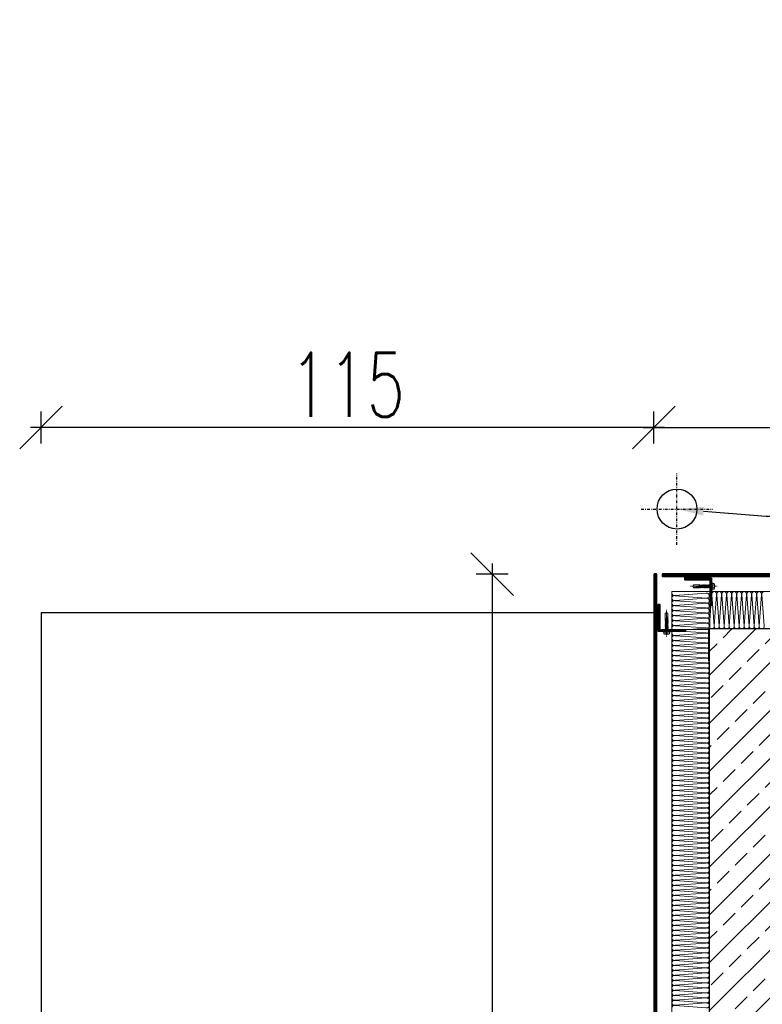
# Model space of a CAD drawing. Header units: millimetres. Extents: x -1147 to 4913, y -2332 to 921.
# Tile 14 of 119: x -550 to -411, y 130 to 314. Entities that reach past the tile are written whole.
import ezdxf
from ezdxf import colors
from ezdxf.entities.mleader import LeaderData, LeaderLine
from ezdxf.math import Vec2, Vec3

# ---------------------------------------------------------------- set-up
doc = ezdxf.new("R2010")
doc.units = ezdxf.units.MM
doc.header["$LTSCALE"] = 0.2
doc.linetypes.add('10b018', pattern=[3.33, 2.16, -0.54, 0.09, -0.54])
doc.linetypes.add('DASHDOT', pattern=[25.4, 12.7, -6.35, 0, -6.35])
for name, color, linetype, lineweight in [('_MB_ocieplenie_0.09', 252, 'Continuous', 9), ('A-KOMENTWYM - DETAL', 30, 'Continuous', 5), ('ST_AE_GLAS_szraf', 252, 'Continuous', 0), ('ST_AE_GLAS_widok', 142, 'Continuous', 9), ('ST_AE_SYST_cienka', 27, 'Continuous', 15), ('ST_AE_SYST_szraf', 252, 'Continuous', 0), ('ST_SB_STEL', 7, 'Continuous', 0), ('ST_SF_FRAM', 7, 'Continuous', 0), ('ST_SF_FRAM_gruba', 132, 'Continuous', 40), ('ST_SJ_JOIN', 7, 'Continuous', 0), ('ST_SJ_JOIN_cienka', 57, 'Continuous', 15), ('ST_SJ_JOIN_szraf', 252, 'Continuous', 5)]:
    doc.layers.add(name, color=color, linetype=linetype, lineweight=lineweight)
for name, color, linetype in [('A-KOMENTWYM', 30, 'Continuous'), ('A-opis', 7, 'Continuous'), ('A-RD', 3, 'Continuous'), ('A-widok', 41, 'Continuous'), ('A-ściany', 140, 'Continuous')]:
    doc.layers.add(name, color=color, linetype=linetype)
doc.layers.add('ST_SJ_JOIN_osie', color=1, linetype='10b018', lineweight=0, plot=False)
doc.styles.add('Arch-Dim', font='romans.shx', dxfattribs={"width": 0.75})
doc.styles.add('TXT', font='romans.shx', dxfattribs={"width": 0.7})
doc.dimstyles.new('1-50', dxfattribs={"dimtxt": 12, "dimasz": 8, "dimexe": 3, "dimexo": 0, "dimgap": 2, "dimtad": 1, "dimrnd": 0.5, "dimzin": 12, "dimdsep": 46, "dimtxsty": 'TXT', "dimblk": 'OBLIQUE', "dimcen": 0.125, "dimdle": 2, "dimclrd": 256, "dimclre": 256, "dimclrt": 7, "dimazin": 0, "dimtfac": 1, "dimtix": 1, "dimtmove": 1, "dimatfit": 2, "dimfxl": 3, "dimfxlon": 1, "dimtvp": 10, "dimtolj": 1, "dimtzin": 0, "dimarcsym": 0})

# ---------------------------------------------------------------- blocks, each defined once
blk = doc.blocks.new('_Oblique')
at = {"color": 0, "linetype": 'ByBlock', "lineweight": -2}
blk.add_line((-0.5, -0.5), (0.5, 0.5), dxfattribs=at)
blk = doc.blocks.new('*D355')
at = {"layer": 'A-KOMENTWYM - DETAL', "lineweight": -2}
for p, q in [((-430.9, 234.8), (-430.9, 240.8)), ((-49, 240.8), (-49, 234.8)), ((-432.9, 237.8), (-47, 237.8))]:
    blk.add_line(p, q, dxfattribs=at)
at = {"layer": 'Defpoints', "color": 0}
for p in [(-49, 314.25), (-49, 237.8), (-430.9, 210.3)]:
    blk.add_point(p, dxfattribs=at)
at = {"layer": 'A-KOMENTWYM - DETAL', "lineweight": -2, "xscale": 8, "yscale": 8, "zscale": 8, "rotation": 180}
blk.add_blockref('_Oblique', (-430.9, 237.8), dxfattribs=at)
at = {"layer": 'A-KOMENTWYM - DETAL', "lineweight": -2, "xscale": 8, "yscale": 8, "zscale": 8}
blk.add_blockref('_Oblique', (-49, 237.8), dxfattribs=at)
at = {"layer": 'A-KOMENTWYM - DETAL', "color": 7, "insert": (-239.95, 245.8), "char_height": 12, "attachment_point": 5, "style": 'TXT'}
blk.add_mtext('\\A1;382', dxfattribs=at)
blk = doc.blocks.new('*D357')
at = {"layer": 'A-KOMENTWYM - DETAL', "lineweight": -2}
for p, q in [((-461.22, 212.3), (-461.22, -85.3)), ((-458.22, 210.3), (-464.22, 210.3)), ((-458.22, -83.3), (-464.22, -83.3))]:
    blk.add_line(p, q, dxfattribs=at)
at = {"layer": 'Defpoints', "color": 0}
for p in [(-430.9, 210.3), (-461.22, -83.3), (-430.9, -83.3)]:
    blk.add_point(p, dxfattribs=at)
at = {"layer": 'A-KOMENTWYM - DETAL', "lineweight": -2, "xscale": 8, "yscale": 8, "zscale": 8}
for p, rotation in [((-461.22, 210.3), 90), ((-461.22, -83.3), 270)]:
    blk.add_blockref('_Oblique', p, dxfattribs=dict(at, rotation=rotation))
at = {"layer": 'A-KOMENTWYM - DETAL', "color": 7, "insert": (-469.22, 63.5), "char_height": 12, "attachment_point": 5, "rotation": 90, "style": 'TXT'}
blk.add_mtext('\\A1;293.5', dxfattribs=at)
blk = doc.blocks.new('*D1386')
at = {"layer": 'A-KOMENTWYM', "lineweight": -2}
for p, q in [((-545.86, 234.8), (-545.86, 240.8)), ((-430.9, 234.8), (-430.9, 240.8)), ((-428.9, 237.8), (-547.86, 237.8))]:
    blk.add_line(p, q, dxfattribs=at)
at = {"layer": 'Defpoints', "color": 0}
for p in [(-545.86, 237.8), (-430.9, 210.3), (-545.86, 203)]:
    blk.add_point(p, dxfattribs=at)
at = {"layer": 'A-KOMENTWYM', "lineweight": -2, "xscale": 8, "yscale": 8, "zscale": 8, "rotation": 180}
blk.add_blockref('_Oblique', (-545.86, 237.8), dxfattribs=at)
at = {"layer": 'A-KOMENTWYM', "lineweight": -2, "xscale": 8, "yscale": 8, "zscale": 8}
blk.add_blockref('_Oblique', (-430.9, 237.8), dxfattribs=at)
at = {"layer": 'A-KOMENTWYM', "color": 7, "insert": (-488.38, 245.8), "char_height": 12, "attachment_point": 5, "style": 'TXT'}
blk.add_mtext('\\A1;115', dxfattribs=at)
blk = doc.blocks.new('*U1660')
at = {"layer": '_MB_ocieplenie_0.09', "flags": 128}
for points in [[(-16153.6, 31, 0.505403), (-16172.7, 5.1), (-16154.4, -242, -1.345402), (-16192.7, -242), (-16174.5, 5.1, 0.505403), (-16193.6, 31)], [(-16113.6, 31, 0.505403), (-16132.7, 5.1), (-16114.4, -242, -1.345402), (-16152.7, -242), (-16134.5, 5.1, 0.505403), (-16153.6, 31)], [(-16073.6, 31, 0.505403), (-16092.7, 5.1), (-16074.4, -242, -1.345402), (-16112.7, -242), (-16094.5, 5.1, 0.505403), (-16113.6, 31)], [(-16033.6, 31, 0.505403), (-16052.7, 5.1), (-16034.4, -242, -1.345402), (-16072.7, -242), (-16054.5, 5.1, 0.505403), (-16073.6, 31)], [(-15993.6, 31, 0.505403), (-16012.7, 5.1), (-15994.4, -242, -1.345402), (-16032.7, -242), (-16014.5, 5.1, 0.505403), (-16033.6, 31)], [(-15953.6, 31, 0.505403), (-15972.7, 5.1), (-15954.4, -242, -1.345402), (-15992.7, -242), (-15974.5, 5.1, 0.505403), (-15993.6, 31)], [(-15913.6, 31, 0.505403), (-15932.7, 5.1), (-15914.4, -242, -1.345402), (-15952.7, -242), (-15934.5, 5.1, 0.505403), (-15953.6, 31)], [(-15873.6, 31, 0.505403), (-15892.7, 5.1), (-15874.4, -242, -1.345402), (-15912.7, -242), (-15894.5, 5.1, 0.505403), (-15913.6, 31)], [(-15833.6, 31, 0.505403), (-15852.7, 5.1), (-15834.4, -242, -1.345402), (-15872.7, -242), (-15854.5, 5.1, 0.505403), (-15873.6, 31)], [(-15793.6, 31, 0.505403), (-15812.7, 5.1), (-15794.4, -242, -1.345402), (-15832.7, -242), (-15814.5, 5.1, 0.505403), (-15833.6, 31)], [(-15753.6, 31, 0.505403), (-15772.7, 5.1), (-15754.4, -242, -1.345402), (-15792.7, -242), (-15774.5, 5.1, 0.505403), (-15793.6, 31)]]:
    blk.add_lwpolyline(points, format="xyb", dxfattribs=at)
blk = doc.blocks.new('*U1661')
at = {"layer": '_MB_ocieplenie_0.09', "flags": 128}
for points in [[(-3291.7, 31, 0.505403), (-3310.8, 5.1), (-3292.5, -242, -1.345402), (-3330.8, -242), (-3312.6, 5.1, 0.505403), (-3331.7, 31)], [(-3251.7, 31, 0.505403), (-3270.8, 5.1), (-3252.5, -242, -1.345402), (-3290.8, -242), (-3272.6, 5.1, 0.505403), (-3291.7, 31)], [(-3211.7, 31, 0.505403), (-3230.8, 5.1), (-3212.5, -242, -1.345402), (-3250.8, -242), (-3232.6, 5.1, 0.505403), (-3251.7, 31)], [(-3171.7, 31, 0.505403), (-3190.8, 5.1), (-3172.5, -242, -1.345402), (-3210.8, -242), (-3192.6, 5.1, 0.505403), (-3211.7, 31)], [(-3131.7, 31, 0.505403), (-3150.8, 5.1), (-3132.5, -242, -1.345402), (-3170.8, -242), (-3152.6, 5.1, 0.505403), (-3171.7, 31)], [(-3091.7, 31, 0.505403), (-3110.8, 5.1), (-3092.5, -242, -1.345402), (-3130.8, -242), (-3112.6, 5.1, 0.505403), (-3131.7, 31)], [(-3051.7, 31, 0.505403), (-3070.8, 5.1), (-3052.5, -242, -1.345402), (-3090.8, -242), (-3072.6, 5.1, 0.505403), (-3091.7, 31)], [(-3011.7, 31, 0.505403), (-3030.8, 5.1), (-3012.5, -242, -1.345402), (-3050.8, -242), (-3032.6, 5.1, 0.505403), (-3051.7, 31)], [(-2971.7, 31, 0.505403), (-2990.8, 5.1), (-2972.5, -242, -1.345402), (-3010.8, -242), (-2992.6, 5.1, 0.505403), (-3011.7, 31)], [(-2931.7, 31, 0.505403), (-2950.8, 5.1), (-2932.5, -242, -1.345402), (-2970.8, -242), (-2952.6, 5.1, 0.505403), (-2971.7, 31)], [(-2891.7, 31, 0.505403), (-2910.8, 5.1), (-2892.5, -242, -1.345402), (-2930.8, -242), (-2912.6, 5.1, 0.505403), (-2931.7, 31)], [(-2851.7, 31, 0.505403), (-2870.8, 5.1), (-2852.5, -242, -1.345402), (-2890.8, -242), (-2872.6, 5.1, 0.505403), (-2891.7, 31)], [(-2811.7, 31, 0.505403), (-2830.8, 5.1), (-2812.5, -242, -1.345402), (-2850.8, -242), (-2832.6, 5.1, 0.505403), (-2851.7, 31)], [(-2771.7, 31, 0.505403), (-2790.8, 5.1), (-2772.5, -242, -1.345402), (-2810.8, -242), (-2792.6, 5.1, 0.505403), (-2811.7, 31)], [(-2731.7, 31, 0.505403), (-2750.8, 5.1), (-2732.5, -242, -1.345402), (-2770.8, -242), (-2752.6, 5.1, 0.505403), (-2771.7, 31)], [(-2691.7, 31, 0.505403), (-2710.8, 5.1), (-2692.5, -242, -1.345402), (-2730.8, -242), (-2712.6, 5.1, 0.505403), (-2731.7, 31)], [(-2651.7, 31, 0.505403), (-2670.8, 5.1), (-2652.5, -242, -1.345402), (-2690.8, -242), (-2672.6, 5.1, 0.505403), (-2691.7, 31)], [(-2611.7, 31, 0.505403), (-2630.8, 5.1), (-2612.5, -242, -1.345402), (-2650.8, -242), (-2632.6, 5.1, 0.505403), (-2651.7, 31)], [(-2571.7, 31, 0.505403), (-2590.8, 5.1), (-2572.5, -242, -1.345402), (-2610.8, -242), (-2592.6, 5.1, 0.505403), (-2611.7, 31)], [(-2531.7, 31, 0.505403), (-2550.8, 5.1), (-2532.5, -242, -1.345402), (-2570.8, -242), (-2552.6, 5.1, 0.505403), (-2571.7, 31)], [(-2491.7, 31, 0.505403), (-2510.8, 5.1), (-2492.5, -242, -1.345402), (-2530.8, -242), (-2512.6, 5.1, 0.505403), (-2531.7, 31)], [(-2451.7, 31, 0.505403), (-2470.8, 5.1), (-2452.5, -242, -1.345402), (-2490.8, -242), (-2472.6, 5.1, 0.505403), (-2491.7, 31)], [(-2411.7, 31, 0.505403), (-2430.8, 5.1), (-2412.5, -242, -1.345402), (-2450.8, -242), (-2432.6, 5.1, 0.505403), (-2451.7, 31)], [(-2371.7, 31, 0.505403), (-2390.8, 5.1), (-2372.5, -242, -1.345402), (-2410.8, -242), (-2392.6, 5.1, 0.505403), (-2411.7, 31)], [(-2331.7, 31, 0.505403), (-2350.8, 5.1), (-2332.5, -242, -1.345402), (-2370.8, -242), (-2352.6, 5.1, 0.505403), (-2371.7, 31)], [(-2291.7, 31, 0.505403), (-2310.8, 5.1), (-2292.5, -242, -1.345402), (-2330.8, -242), (-2312.6, 5.1, 0.505403), (-2331.7, 31)], [(-2251.7, 31, 0.505403), (-2270.8, 5.1), (-2252.5, -242, -1.345402), (-2290.8, -242), (-2272.6, 5.1, 0.505403), (-2291.7, 31)], [(-2211.7, 31, 0.505403), (-2230.8, 5.1), (-2212.5, -242, -1.345402), (-2250.8, -242), (-2232.6, 5.1, 0.505403), (-2251.7, 31)], [(-2171.7, 31, 0.505403), (-2190.8, 5.1), (-2172.5, -242, -1.345402), (-2210.8, -242), (-2192.6, 5.1, 0.505403), (-2211.7, 31)], [(-2131.7, 31, 0.505403), (-2150.8, 5.1), (-2132.5, -242, -1.345402), (-2170.8, -242), (-2152.6, 5.1, 0.505403), (-2171.7, 31)], [(-2091.7, 31, 0.505403), (-2110.8, 5.1), (-2092.5, -242, -1.345402), (-2130.8, -242), (-2112.6, 5.1, 0.505403), (-2131.7, 31)], [(-2051.7, 31, 0.505403), (-2070.8, 5.1), (-2052.5, -242, -1.345402), (-2090.8, -242), (-2072.6, 5.1, 0.505403), (-2091.7, 31)], [(-2011.7, 31, 0.505403), (-2030.8, 5.1), (-2012.5, -242, -1.345402), (-2050.8, -242), (-2032.6, 5.1, 0.505403), (-2051.7, 31)], [(-1971.7, 31, 0.505403), (-1990.8, 5.1), (-1972.5, -242, -1.345402), (-2010.8, -242), (-1992.6, 5.1, 0.505403), (-2011.7, 31)], [(-1931.7, 31, 0.505403), (-1950.8, 5.1), (-1932.5, -242, -1.345402), (-1970.8, -242), (-1952.6, 5.1, 0.505403), (-1971.7, 31)], [(-1891.7, 31, 0.505403), (-1910.8, 5.1), (-1892.5, -242, -1.345402), (-1930.8, -242), (-1912.6, 5.1, 0.505403), (-1931.7, 31)], [(-1851.7, 31, 0.505403), (-1870.8, 5.1), (-1852.5, -242, -1.345402), (-1890.8, -242), (-1872.6, 5.1, 0.505403), (-1891.7, 31)], [(-1811.7, 31, 0.505403), (-1830.8, 5.1), (-1812.5, -242, -1.345402), (-1850.8, -242), (-1832.6, 5.1, 0.505403), (-1851.7, 31)], [(-1771.7, 31, 0.505403), (-1790.8, 5.1), (-1772.5, -242, -1.345402), (-1810.8, -242), (-1792.6, 5.1, 0.505403), (-1811.7, 31)], [(-1731.7, 31, 0.505403), (-1750.8, 5.1), (-1732.5, -242, -1.345402), (-1770.8, -242), (-1752.6, 5.1, 0.505403), (-1771.7, 31)], [(-1691.7, 31, 0.505403), (-1710.8, 5.1), (-1692.5, -242, -1.345402), (-1730.8, -242), (-1712.6, 5.1, 0.505403), (-1731.7, 31)], [(-1651.7, 31, 0.505403), (-1670.8, 5.1), (-1652.5, -242, -1.345402), (-1690.8, -242), (-1672.6, 5.1, 0.505403), (-1691.7, 31)], [(-1611.7, 31, 0.505403), (-1630.8, 5.1), (-1612.5, -242, -1.345402), (-1650.8, -242), (-1632.6, 5.1, 0.505403), (-1651.7, 31)], [(-1571.7, 31, 0.505403), (-1590.8, 5.1), (-1572.5, -242, -1.345402), (-1610.8, -242), (-1592.6, 5.1, 0.505403), (-1611.7, 31)], [(-1531.7, 31, 0.505403), (-1550.8, 5.1), (-1532.5, -242, -1.345402), (-1570.8, -242), (-1552.6, 5.1, 0.505403), (-1571.7, 31)], [(-1491.7, 31, 0.505403), (-1510.8, 5.1), (-1492.5, -242, -1.345402), (-1530.8, -242), (-1512.6, 5.1, 0.505403), (-1531.7, 31)], [(-1451.7, 31, 0.505403), (-1470.8, 5.1), (-1452.5, -242, -1.345402), (-1490.8, -242), (-1472.6, 5.1, 0.505403), (-1491.7, 31)], [(-1411.7, 31, 0.505403), (-1430.8, 5.1), (-1412.5, -242, -1.345402), (-1450.8, -242), (-1432.6, 5.1, 0.505403), (-1451.7, 31)], [(-1371.7, 31, 0.505403), (-1390.8, 5.1), (-1372.5, -242, -1.345402), (-1410.8, -242), (-1392.6, 5.1, 0.505403), (-1411.7, 31)], [(-1331.7, 31, 0.505403), (-1350.8, 5.1), (-1332.5, -242, -1.345402), (-1370.8, -242), (-1352.6, 5.1, 0.505403), (-1371.7, 31)], [(-1291.7, 31, 0.505403), (-1310.8, 5.1), (-1292.5, -242, -1.345402), (-1330.8, -242), (-1312.6, 5.1, 0.505403), (-1331.7, 31)], [(-1251.7, 31, 0.505403), (-1270.8, 5.1), (-1252.5, -242, -1.345402), (-1290.8, -242), (-1272.6, 5.1, 0.505403), (-1291.7, 31)], [(-1211.7, 31, 0.505403), (-1230.8, 5.1), (-1212.5, -242, -1.345402), (-1250.8, -242), (-1232.6, 5.1, 0.505403), (-1251.7, 31)], [(-1171.7, 31, 0.505403), (-1190.8, 5.1), (-1172.5, -242, -1.345402), (-1210.8, -242), (-1192.6, 5.1, 0.505403), (-1211.7, 31)], [(-1131.7, 31, 0.505403), (-1150.8, 5.1), (-1132.5, -242, -1.345402), (-1170.8, -242), (-1152.6, 5.1, 0.505403), (-1171.7, 31)], [(-1091.7, 31, 0.505403), (-1110.8, 5.1), (-1092.5, -242, -1.345402), (-1130.8, -242), (-1112.6, 5.1, 0.505403), (-1131.7, 31)], [(-1051.7, 31, 0.505403), (-1070.8, 5.1), (-1052.5, -242, -1.345402), (-1090.8, -242), (-1072.6, 5.1, 0.505403), (-1091.7, 31)], [(-1011.7, 31, 0.505403), (-1030.8, 5.1), (-1012.5, -242, -1.345402), (-1050.8, -242), (-1032.6, 5.1, 0.505403), (-1051.7, 31)], [(-971.7, 31, 0.505403), (-990.8, 5.1), (-972.5, -242, -1.345402), (-1010.8, -242), (-992.6, 5.1, 0.505403), (-1011.7, 31)], [(-931.7, 31, 0.505403), (-950.8, 5.1), (-932.5, -242, -1.345402), (-970.8, -242), (-952.6, 5.1, 0.505403), (-971.7, 31)], [(-891.7, 31, 0.505403), (-910.8, 5.1), (-892.5, -242, -1.345402), (-930.8, -242), (-912.6, 5.1, 0.505403), (-931.7, 31)], [(-851.7, 31, 0.505403), (-870.8, 5.1), (-852.5, -242, -1.345402), (-890.8, -242), (-872.6, 5.1, 0.505403), (-891.7, 31)], [(-811.7, 31, 0.505403), (-830.8, 5.1), (-812.5, -242, -1.345402), (-850.8, -242), (-832.6, 5.1, 0.505403), (-851.7, 31)], [(-771.7, 31, 0.505403), (-790.8, 5.1), (-772.5, -242, -1.345402), (-810.8, -242), (-792.6, 5.1, 0.505403), (-811.7, 31)], [(-731.7, 31, 0.505403), (-750.8, 5.1), (-732.5, -242, -1.345402), (-770.8, -242), (-752.6, 5.1, 0.505403), (-771.7, 31)], [(-691.7, 31, 0.505403), (-710.8, 5.1), (-692.5, -242, -1.345402), (-730.8, -242), (-712.6, 5.1, 0.505403), (-731.7, 31)], [(-651.7, 31, 0.505403), (-670.8, 5.1), (-652.5, -242, -1.345402), (-690.8, -242), (-672.6, 5.1, 0.505403), (-691.7, 31)], [(-611.7, 31, 0.505403), (-630.8, 5.1), (-612.5, -242, -1.345402), (-650.8, -242), (-632.6, 5.1, 0.505403), (-651.7, 31)], [(-571.7, 31, 0.505403), (-590.8, 5.1), (-572.5, -242, -1.345402), (-610.8, -242), (-592.6, 5.1, 0.505403), (-611.7, 31)], [(-531.7, 31, 0.505403), (-550.8, 5.1), (-532.5, -242, -1.345402), (-570.8, -242), (-552.6, 5.1, 0.505403), (-571.7, 31)], [(-491.7, 31, 0.505403), (-510.8, 5.1), (-492.5, -242, -1.345402), (-530.8, -242), (-512.6, 5.1, 0.505403), (-531.7, 31)], [(-451.7, 31, 0.505403), (-470.8, 5.1), (-452.5, -242, -1.345402), (-490.8, -242), (-472.6, 5.1, 0.505403), (-491.7, 31)], [(-411.7, 31, 0.505403), (-430.8, 5.1), (-412.5, -242, -1.345402), (-450.8, -242), (-432.6, 5.1, 0.505403), (-451.7, 31)], [(-371.7, 31, 0.505403), (-390.8, 5.1), (-372.5, -242, -1.345402), (-410.8, -242), (-392.6, 5.1, 0.505403), (-411.7, 31)], [(-331.7, 31, 0.505403), (-350.8, 5.1), (-332.5, -242, -1.345402), (-370.8, -242), (-352.6, 5.1, 0.505403), (-371.7, 31)], [(-291.7, 31, 0.505403), (-310.8, 5.1), (-292.5, -242, -1.345402), (-330.8, -242), (-312.6, 5.1, 0.505403), (-331.7, 31)], [(-251.7, 31, 0.505403), (-270.8, 5.1), (-252.5, -242, -1.345402), (-290.8, -242), (-272.6, 5.1, 0.505403), (-291.7, 31)], [(-211.7, 31, 0.505403), (-230.8, 5.1), (-212.5, -242, -1.345402), (-250.8, -242), (-232.6, 5.1, 0.505403), (-251.7, 31)], [(-171.7, 31, 0.505403), (-190.8, 5.1), (-172.5, -242, -1.345402), (-210.8, -242), (-192.6, 5.1, 0.505403), (-211.7, 31)], [(-131.7, 31, 0.505403), (-150.8, 5.1), (-132.5, -242, -1.345402), (-170.8, -242), (-152.6, 5.1, 0.505403), (-171.7, 31)], [(-91.7, 31, 0.505403), (-110.8, 5.1), (-92.5, -242, -1.345402), (-130.8, -242), (-112.6, 5.1, 0.505403), (-131.7, 31)], [(-51.7, 31, 0.505403), (-70.8, 5.1), (-52.5, -242, -1.345402), (-90.8, -242), (-72.6, 5.1, 0.505403), (-91.7, 31)], [(-11.7, 31, 0.505403), (-30.8, 5.1), (-12.5, -242, -1.345402), (-50.8, -242), (-32.6, 5.1, 0.505403), (-51.7, 31)]]:
    blk.add_lwpolyline(points, format="xyb", dxfattribs=at)
blk = doc.blocks.new('szyb-szkło_150-I piętro2')
at = {"layer": 'A-ściany', "transparency": 33554687}
h = blk.add_hatch(dxfattribs=at)
h.set_pattern_fill('ANSI33-METRIC', color=14)
h.set_pattern_definition([(45, (428.5, -207.997), (-4.49013, 4.49013), []), (45, (432.99, -207.997), (-4.49013, 4.49013), [3.175, -1.5875])])
h.paths.add_polyline_path([(350, -196), (350, -259), (30, -259), (30, -30), (350, -30), (350, -50), (372, -50.003), (372, -8), (8, -8), (8, -281), (372, -281), (372, -196)])
at = {"layer": '_MB_ocieplenie_0.09'}
for p in [(387.341, -1), (1, -288)]:
    blk.add_line(p, (1, -1), dxfattribs=at)
at = {"layer": 'A-ściany'}
blk.add_lwpolyline([(350, -196), (350, -259), (30, -259), (30, -30), (350, -30), (350, -50), (372, -50.003), (372, -8), (8, -8), (8, -281), (372, -281), (372, -196)], close=True, dxfattribs=at)
at = {"xscale": 0.02342540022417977, "yscale": 0.02342540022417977, "zscale": 0.02342540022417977, "rotation": 90.0000000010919}
blk.add_blockref('*U1661', (1.727, -1), dxfattribs=at)
at = {"xscale": 0.02342540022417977, "yscale": 0.02342540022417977, "zscale": 0.02342540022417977}
blk.add_blockref('*U1660', (387.341, -1.727), dxfattribs=at)
blk = doc.blocks.new('wkret_samowiercacy_JT2-12_5.5x35')
at = {"layer": 'ST_SJ_JOIN_cienka'}
for p, q in [((-35, 0), (-33.6, 2.6)), ((-35, 0), (-33.6, -2.6)), ((-33.6, 2.6), (-22.9, 2.6)), ((-22.6, 2.2), (-23.5, 2.2)), ((-22.3, 2.2), (-22.9, 2.6)), ((-20.9, 2.2), (-22.3, 2.2)), ((-20.9, 2.2), (-20.3, 2.8)), ((-20, 2.2), (-20.3, 2.8)), ((-19.1, 2.2), (-20, 2.2)), ((-19.1, 2.2), (-18.5, 2.8)), ((-18.2, 2.2), (-18.5, 2.8)), ((-17.3, 2.2), (-18.2, 2.2)), ((-17.3, 2.2), (-16.8, 2.8)), ((-16.4, 2.2), (-16.8, 2.8)), ((-15.5, 2.2), (-16.4, 2.2)), ((-15.5, 2.2), (-15, 2.8)), ((-14.6, 2.2), (-15, 2.8)), ((-13.8, 2.2), (-14.6, 2.2)), ((-13.8, 2.2), (-13.2, 2.8)), ((-12.9, 2.2), (-13.2, 2.8)), ((-12, 2.2), (-12.9, 2.2)), ((-12, 2.2), (-11.5, 2.8)), ((-11.1, 2.2), (-11.5, 2.8)), ((-10.2, 2.2), (-11.1, 2.2)), ((-10.2, 2.2), (-9.7, 2.8)), ((-9.3, 2.2), (-9.7, 2.8)), ((-8.4, 2.2), (-9.3, 2.2)), ((-8.4, 2.2), (-7.9, 2.8)), ((-7.5, 2.2), (-7.9, 2.8)), ((-6.7, 2.2), (-7.5, 2.2)), ((-6.7, 2.2), (-6.1, 2.8)), ((-5.8, 2.2), (-6.1, 2.8)), ((-4.9, 2.2), (-5.8, 2.2)), ((-4.9, 2.2), (-4.4, 2.8)), ((-4, 2.2), (-4.4, 2.8)), ((-3.1, 2.2), (-4, 2.2)), ((-3.1, 2.2), (-2.6, 2.8)), ((-2.2, 2.2), (-2.6, 2.8)), ((-1.3, 2.2), (-2.2, 2.2)), ((-1.3, 2.2), (-0.8, 2.8)), ((-0.4, 2.2), (-0.8, 2.8)), ((0, 2.2), (-0.4, 2.2)), ((5.8, 4), (5.8, -4)), ((-33.6, -2.6), (-22.9, -2.6)), ((-22.3, -2.3), (-22.9, -2.6)), ((-21.6, -2.3), (-22.3, -2.3)), ((-21.3, -2.8), (-21.6, -2.3)), ((-21.3, -2.8), (-20.7, -2.3)), ((-19.9, -2.3), (-20.7, -2.3)), ((-19.5, -2.8), (-19.9, -2.3)), ((-19.5, -2.8), (-19, -2.3)), ((-18.1, -2.3), (-19, -2.3)), ((-17.7, -2.8), (-18.1, -2.3)), ((-17.7, -2.8), (-17.2, -2.3)), ((-16.3, -2.3), (-17.2, -2.3)), ((-16, -2.8), (-16.3, -2.3)), ((-16, -2.8), (-15.4, -2.3)), ((-14.5, -2.3), (-15.4, -2.3)), ((-14.2, -2.8), (-14.5, -2.3)), ((-14.2, -2.8), (-13.6, -2.3)), ((-12.8, -2.3), (-13.6, -2.3)), ((-12.4, -2.8), (-12.8, -2.3)), ((-12.4, -2.8), (-11.9, -2.3)), ((-11, -2.3), (-11.9, -2.3)), ((-10.6, -2.8), (-11, -2.3)), ((-10.6, -2.8), (-10.1, -2.3)), ((-9.2, -2.3), (-10.1, -2.3)), ((-8.9, -2.8), (-9.2, -2.3)), ((-8.9, -2.8), (-8.3, -2.3)), ((-7.4, -2.3), (-8.3, -2.3)), ((-7.1, -2.8), (-7.4, -2.3)), ((-7.1, -2.8), (-6.5, -2.3)), ((-5.7, -2.3), (-6.5, -2.3)), ((-5.3, -2.8), (-5.7, -2.3)), ((-5.3, -2.8), (-4.8, -2.3)), ((-3.9, -2.3), (-4.8, -2.3)), ((-3.5, -2.8), (-3.9, -2.3)), ((-3.5, -2.8), (-3, -2.3)), ((-2.1, -2.3), (-3, -2.3)), ((-1.8, -2.8), (-2.1, -2.3)), ((-1.8, -2.8), (-1.2, -2.3)), ((0, -2.3), (-1.2, -2.3))]:
    blk.add_line(p, q, dxfattribs=at)
blk.add_lwpolyline([(0, -7.2), (1.3, -7.2), (1.3, 7.2), (0, 7.2)], close=True, dxfattribs=at)
blk.add_lwpolyline([(1.3, -2.6), (5.3, -2.6, -0.343146), (5.3, -5.3), (1.3, -5.3), (1.3, 5.3), (5.3, 5.3, -0.343146), (5.3, 2.6), (1.3, 2.6)], format="xyb", dxfattribs=at)
blk.add_arc((-2.2, 0), 7.94, 340.5288, 19.4712, dxfattribs=at)
at = {"layer": 'ST_SJ_JOIN_osie'}
blk.add_line((-40, 0), (10.8, 0), dxfattribs=at)
at = {"layer": 'ST_SJ_JOIN_szraf'}
for p, q in [((-34.7, 0), (-33.4, 2.2)), ((-33.4, 2.2), (-33.6, 2.6)), ((-33.4, 2.2), (-22.3, 2.2)), ((-22.9, -2.6), (-21.9, 2.2)), ((-22.1, 2.1), (-22.9, -2.6)), ((-22.9, -2.6), (-22.3, 2)), ((-22.9, -2.6), (-22.6, 1.9)), ((-22.9, -2.6), (-22.9, 1.8)), ((-21.6, -2.3), (-20.9, 2.2)), ((-21.3, -2.8), (-20.3, 2.8)), ((-20.7, -2.3), (-20, 2.2)), ((-19.9, -2.3), (-19.1, 2.2)), ((-19.5, -2.8), (-18.5, 2.8)), ((-19, -2.3), (-18.2, 2.2)), ((-18.1, -2.3), (-17.3, 2.2)), ((-17.7, -2.8), (-16.8, 2.8)), ((-17.2, -2.3), (-16.4, 2.2)), ((-16.3, -2.3), (-15.5, 2.2)), ((-16, -2.8), (-15, 2.8)), ((-15.4, -2.3), (-14.6, 2.2)), ((-14.5, -2.3), (-13.8, 2.2)), ((-14.2, -2.8), (-13.2, 2.8)), ((-13.6, -2.3), (-12.9, 2.2)), ((-12.8, -2.3), (-12, 2.2)), ((-12.4, -2.8), (-11.5, 2.8)), ((-11.9, -2.3), (-11.1, 2.2)), ((-11, -2.3), (-10.2, 2.2)), ((-10.6, -2.8), (-9.7, 2.8)), ((-10.1, -2.3), (-9.3, 2.2)), ((-9.2, -2.3), (-8.4, 2.2)), ((-8.9, -2.8), (-7.9, 2.8)), ((-8.3, -2.3), (-7.5, 2.2)), ((-7.4, -2.3), (-6.7, 2.2)), ((-7.1, -2.8), (-6.1, 2.8)), ((-6.5, -2.3), (-5.8, 2.2)), ((-5.7, -2.3), (-4.9, 2.2)), ((-5.3, -2.8), (-4.4, 2.8)), ((-4.8, -2.3), (-4, 2.2)), ((-3.9, -2.3), (-3.1, 2.2)), ((-3.5, -2.8), (-2.6, 2.8)), ((-3, -2.3), (-2.2, 2.2)), ((-2.1, -2.3), (-1.3, 2.2)), ((-1.8, -2.8), (-0.8, 2.8)), ((-1.2, -2.3), (-0.4, 2.2))]:
    blk.add_line(p, q, dxfattribs=at)
for centre, radius, start, end in [((-32.2, 23.1), 23.3, 263.1111, 296.3312), ((-35.1, -1.7), 1.73, 331.4719, 85.2218)]:
    blk.add_arc(centre, radius, start, end, dxfattribs=at)
blk = doc.blocks.new('SA.02_rzut')
at = {"layer": 'ST_AE_SYST_szraf'}
h = blk.add_hatch(dxfattribs=at)
h.set_pattern_fill('ANSI37', color=256, scale=0.25)
h.set_pattern_definition([(45, (-488652.4619, 545374.10935), (-0.5612660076, 0.5612660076), []), (135, (-488652.4619, 545374.10935), (-0.5612660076, -0.5612660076), [])])
h.paths.add_polyline_path([(8, 0), (8, -3), (20, -3), (20, 0)])
h = blk.add_hatch(dxfattribs=at)
h.set_pattern_fill('ANSI37', color=256, scale=0.25)
h.paths.add_polyline_path([(32, 0), (32, -3), (44, -3), (44, 0)])
at = {"layer": 'ST_AE_SYST_cienka'}
for points in [[(8, 0), (20, 0), (20, -3), (8, -3)], [(44, 0), (32, 0), (32, -3), (44, -3)]]:
    blk.add_lwpolyline(points, close=True, dxfattribs=at)
at = {"layer": 'ST_SF_FRAM_gruba'}
blk.add_lwpolyline([(-1, 0), (49, 0), (49, 2), (1, 2), (1, 50), (-1, 50), (-1, 0), (-1, 0), (-1, 0)], close=True, dxfattribs=at)
at = {"layer": 'ST_SJ_JOIN', "xscale": -1}
blk.add_blockref('wkret_samowiercacy_JT2-12_5.5x35', (-1, 15), dxfattribs=at)

msp = doc.modelspace()

# ---------------------------------------------------------------- linework, layer by layer
at = {"layer": 'A-RD', "color": 2, "linetype": 'DASHDOT', "ltscale": 0.2}
for p, q in [((-426.546, 215.75), (-426.546, 229.219)), ((-433.281, 222.484), (-419.811, 222.484))]:
    msp.add_line(p, q, dxfattribs=at)
at = {"layer": 'A-RD'}
msp.add_circle((-426.545, 222.484), 3.75, dxfattribs=at)
at = {"layer": 'A-widok'}
msp.add_lwpolyline([(-430.9, 202.997), (-545.859, 202.997), (-545.859, -76.003), (-430.9, -76.003)], dxfattribs=at)
at = {"layer": 'ST_AE_GLAS_szraf'}
for p, q in [((-430.8, 210.397), (-430.8, 63.997)), ((-430.7, 210.397), (-430.7, 63.997)), ((-430.6, 210.397), (-430.6, 63.997)), ((-430.5, 210.397), (-430.5, 63.997)), ((-430.4, 210.397), (-430.4, 63.997)), ((-429.3, 210.297), (-243.9, 210.297)), ((-429.3, 210.197), (-243.9, 210.197)), ((-429.3, 210.097), (-243.9, 210.097)), ((-429.3, 209.997), (-243.9, 209.997)), ((-429.3, 209.897), (-243.9, 209.897))]:
    msp.add_line(p, q, dxfattribs=at)
at = {"layer": 'ST_AE_GLAS_widok'}
for points in [[(-430.8, 210.397), (-430.4, 210.397), (-430.3, 210.297), (-430.3, 64.097), (-430.4, 63.997), (-430.8, 63.997), (-430.9, 64.097), (-430.9, 210.297), (-430.8, 210.397)], [(-429.3, 210.297), (-429.3, 209.897), (-429.2, 209.797), (-244, 209.797), (-243.9, 209.897), (-243.9, 210.297), (-244, 210.397), (-429.2, 210.397), (-429.3, 210.297)]]:
    msp.add_lwpolyline(points, dxfattribs=at)
at = {"layer": 'ST_SB_STEL', "color": 9, "const_width": 0.2}
for points in [[(-420.4, 208.997), (-420.4, 200.097), (-414.501, 200.097)], [(-429.501, 199.897), (-420.6, 199.897), (-420.6, 193.997)]]:
    msp.add_lwpolyline(points, dxfattribs=at)

# ---------------------------------------------------------------- block references
msp.add_blockref('szyb-szkło_150-I piętro2', (-428.5, 207.997))
at = {"layer": 'ST_SF_FRAM', "yscale": 0.1, "zscale": 0.1}
for p, xscale, rotation in [((-420.2, 209.497), 0.1, 180), ((-430, 199.697), -0.1, 269.9999999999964)]:
    msp.add_blockref('SA.02_rzut', p, dxfattribs=dict(at, xscale=xscale, rotation=rotation))

# ---------------------------------------------------------------- dimensions: what is measured, and where the dimension line sits
at = {"layer": 'A-KOMENTWYM'}
dim = msp.add_linear_dim(base=(-545.859, 237.804), p1=(-430.9, 210.297), p2=(-545.859, 202.997), dimstyle='1-50', dxfattribs=at)
dim.commit()
dim.dimension.update_dxf_attribs({"geometry": '*D1386', "text_midpoint": (-488.38, 245.804)})
at = {"layer": 'A-KOMENTWYM - DETAL'}
dim = msp.add_linear_dim(base=(-49, 237.804), p1=(-430.9, 210.297), p2=(-49, 314.25), dimstyle='1-50', override={"dimtxt": 12}, dxfattribs=at)
dim.commit()
dim.dimension.update_dxf_attribs({"geometry": '*D355', "text_midpoint": (-239.95, 245.804)})
dim = msp.add_linear_dim(base=(-461.224, -83.304), p1=(-430.9, 210.297), p2=(-430.9, -83.304), angle=90, dimstyle='1-50', override={"dimtxt": 12}, dxfattribs=at)
dim.commit()
dim.dimension.update_dxf_attribs({"geometry": '*D357', "text_midpoint": (-469.224, 63.497)})

# ---------------------------------------------------------------- leaders
at = {"layer": 'A-opis'}
ml = msp.add_multileader_mtext('Standard', dxfattribs=at)
ml.set_content('\\pxql,t4;RD', color=256, style='Arch-Dim')
ml.set_leader_properties(color=30)
ml.build(insert=Vec2(0, 0))
ml.multileader.update_dxf_attribs({"text_left_attachment_type": 6, "text_right_attachment_type": 6, "dogleg_length": 2, "arrow_head_size": 5})
ctx = ml.context
ctx.base_point, ctx.char_height, ctx.arrow_head_size, ctx.landing_gap_size, ctx.plane_origin, ctx.plane_x_axis, ctx.plane_y_axis = Vec3(-407.84, 221.156), 12, 5, 0.2, Vec3(170.091, 4353.094), Vec3(-1, 0), Vec3(0, -1)
ctx.left_attachment, ctx.right_attachment = 6, 6
notes = []
notes.append((ctx, [(0, (1, 1, 0), (-409.84, 221.156), (1, 0), 2, [(1, [(-426.546, 222.484)], 0, [])])]))
ctx.mtext.insert, ctx.mtext.width = Vec3(-407.64, 235.556), 201.2345
for ctx, leaders in notes:
    for number, flags, end, landing, length, lines in leaders:
        leader = LeaderData()
        leader.index, (leader.has_last_leader_line, leader.has_dogleg_vector, leader.attachment_direction) = number, flags
        leader.last_leader_point, leader.dogleg_vector, leader.dogleg_length = Vec3(end), Vec3(landing), length
        for number, points, colour, breaks in lines:
            line = LeaderLine()
            line.index, line.vertices, line.color, line.breaks = number, Vec3.list(points), colors.encode_raw_color(colour), breaks
            leader.lines.append(line)
        ctx.leaders.append(leader)

doc.saveas('drawing.dxf')
